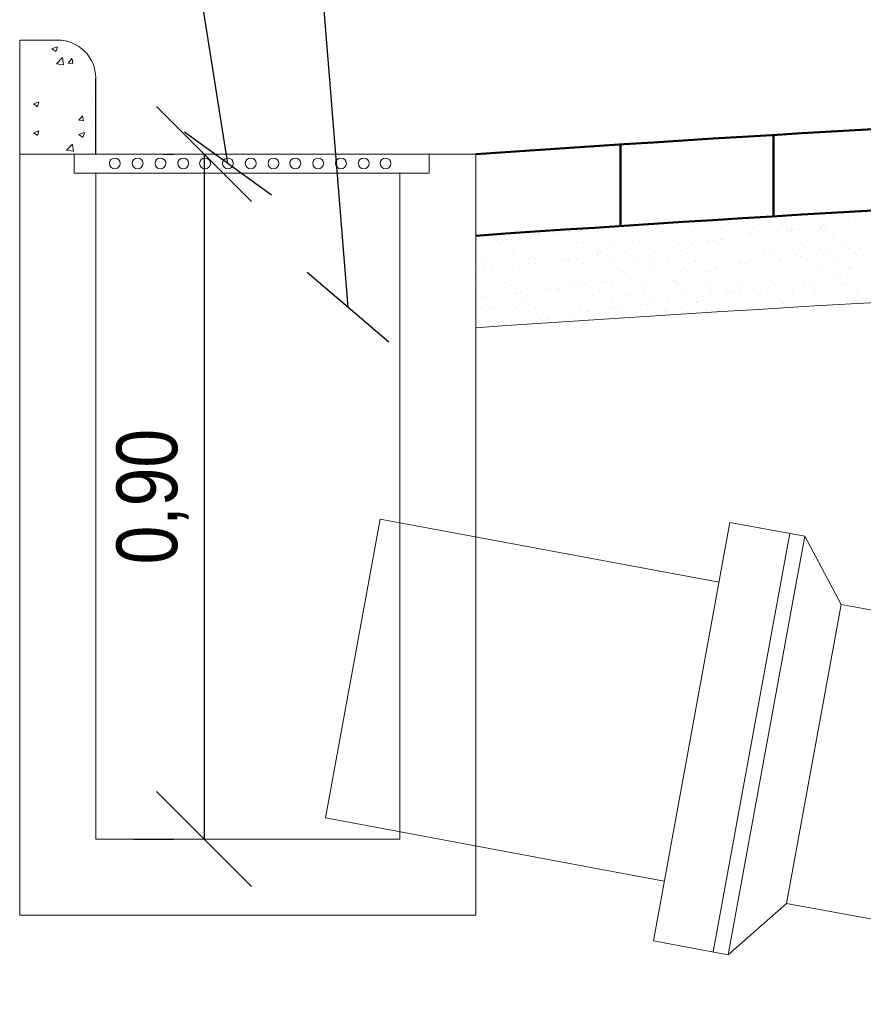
# Model space of a CAD drawing. Header units: metres. Extents: x 1291 to 1934, y 203 to 622.
# Tile 5 of 39: x 1361 to 1383, y 571 to 597. Entities that reach past the tile are written whole.
import ezdxf

# ---------------------------------------------------------------- set-up
doc = ezdxf.new("R2010")
doc.units = ezdxf.units.M
doc.linetypes.add('CENTER2', pattern=[28.575, 19.05, -3.175, 3.175, -3.175])
for name, color, linetype, lineweight in [('Corte', 30, 'CENTER2', 25), ('Hachura', 10, 'Continuous', 5), ('LOUÇAS', 8, 'Continuous', 15), ('Parede', 7, 'Continuous', 50)]:
    doc.layers.add(name, color=color, linetype=linetype, lineweight=lineweight)
doc.layers.add('COTA', color=1, linetype='Continuous')
doc.styles.add('ARIAL', font='swissc.ttf')
doc.styles.get("Standard").update_dxf_attribs({"font": 'txt.shx'})
doc.dimstyles.new('Copy of ARIAL', dxfattribs={"dimtxt": 1.7, "dimasz": 2, "dimexe": 0.18, "dimexo": 0.625, "dimgap": 0.8, "dimtad": 1, "dimlfac": 0.25, "dimzin": 1, "dimdsep": 46, "dimtxsty": 'Standard', "dimblk1": 'OBLIQUE', "dimblk2": 'OBLIQUE', "dimsah": 1, "dimcen": 2, "dimse1": 1, "dimse2": 1, "dimsd1": 1, "dimsd2": 1, "dimadec": 0, "dimazin": 0, "dimtfac": 1, "dimtmove": 0, "dimatfit": 3, "dimldrblk": 'OBLIQUE', "dimfxl": 1, "dimtolj": 1, "dimtzin": 1, "dimarcsym": 0})
doc.dimstyles.new('Japonês', dxfattribs={"dimtxt": 1.6, "dimasz": 2.5, "dimexe": 0.8, "dimexo": 7, "dimgap": 0.4, "dimtad": 1, "dimlfac": 0.5, "dimzin": 1, "dimtxsty": 'ARIAL', "dimblk": 'OBLIQUE', "dimcen": 3, "dimazin": 0, "dimtm": 1e-09, "dimtfac": 1, "dimtmove": 0, "dimatfit": 3, "dimfxl": 1, "dimtzin": 1, "dimlwd": -1, "dimlwe": -1, "dimarcsym": 0})

# ---------------------------------------------------------------- blocks, each defined once
blk = doc.blocks.new('_OBLIQUE')
at = {"color": 0, "linetype": 'ByBlock'}
blk.add_line((-0.5, -0.5), (0.5, 0.5), dxfattribs=at)
blk = doc.blocks.new('*D154')
at = {"layer": 'COTA', "color": 0, "transparency": 16777216}
for p, q in [((1364.499, 593.793), (1364.774, 593.793)), ((1365.574, 593.793), (1365.574, 575.763)), ((1363.726, 575.763), (1364.774, 575.763))]:
    blk.add_line(p, q, dxfattribs=at)
at = {"layer": 'Defpoints', "color": 0, "transparency": 16777216}
for p in [(1371.499, 593.793), (1365.574, 575.763), (1370.726, 575.763)]:
    blk.add_point(p, dxfattribs=at)
at = {"layer": 'COTA', "color": 0, "transparency": 16777216, "xscale": 2.5, "yscale": 2.5, "zscale": 2.5}
for p, rotation in [((1365.574, 593.793), 90), ((1365.574, 575.763), 270)]:
    blk.add_blockref('_OBLIQUE', p, dxfattribs=dict(at, rotation=rotation))
at = {"layer": 'COTA', "color": 0, "transparency": 16777216, "insert": (1364.215, 584.778), "char_height": 1.6, "attachment_point": 5, "rotation": 90, "style": 'ARIAL'}
blk.add_mtext('0,90', dxfattribs=at)

msp = doc.modelspace()

# ---------------------------------------------------------------- linework, layer by layer
at = {"layer": 'Corte', "color": 0}
msp.add_line((1362.7211, 593.79341), (1362.7211, 595.79341), dxfattribs=at)
at = {"layer": 'Hachura', "color": 0}
for p, q in [((1361.57005, 596.56357), (1361.71009, 596.61732)), ((1361.67412, 596.49037), (1361.71467, 596.61123)), ((1361.57005, 596.56357), (1361.66954, 596.49646)), ((1361.65267, 596.43946), (1361.65267, 596.43946)), ((1361.68724, 596.17386), (1361.84302, 596.33621)), ((1361.86973, 596.14048), (1361.84763, 596.33042)), ((1361.37542, 596.19549), (1361.37542, 596.19549)), ((1361.68724, 596.17386), (1361.86512, 596.14627)), ((1361.99779, 596.19126), (1362.09421, 596.30617)), ((1361.99779, 596.19127), (1362.11734, 596.18081)), ((1362.12191, 596.17468), (1362.09878, 596.30004)), ((1362.13289, 596.29522), (1362.13289, 596.29522)), ((1361.6313, 595.96735), (1361.6313, 595.96735)), ((1362.65523, 595.9145), (1362.65523, 595.9145)), ((1361.62835, 595.77368), (1361.62835, 595.77368)), ((1361.93807, 595.74452), (1361.93807, 595.74452)), ((1361.29212, 595.52098), (1361.29212, 595.52098)), ((1361.60675, 595.50639), (1361.60675, 595.50639)), ((1362.11053, 595.52821), (1362.11053, 595.52821)), ((1362.35977, 595.47587), (1362.35977, 595.47587)), ((1361.08342, 595.11327), (1361.22346, 595.16702)), ((1361.08342, 595.11327), (1361.18291, 595.04616)), ((1361.18749, 595.04007), (1361.22804, 595.16093)), ((1361.60403, 595.10789), (1361.60403, 595.10789)), ((1362.63091, 595.24871), (1362.63091, 595.24871)), ((1362.27529, 594.68688), (1362.37171, 594.80179)), ((1362.34371, 594.88386), (1362.34371, 594.88386)), ((1362.39941, 594.67029), (1362.37629, 594.79566)), ((1361.08061, 594.71757), (1361.08061, 594.71757)), ((1361.29212, 594.76372), (1361.29212, 594.76372)), ((1361.54017, 594.72791), (1361.54017, 594.72791)), ((1361.70798, 594.62809), (1361.70798, 594.62809)), ((1362.2753, 594.68688), (1362.39484, 594.67642)), ((1362.60659, 594.58292), (1362.60659, 594.58292)), ((1362.60781, 594.6828), (1362.60781, 594.6828)), ((1361.08342, 594.356), (1361.22346, 594.40976)), ((1361.08342, 594.356), (1361.18291, 594.2889)), ((1361.18749, 594.2828), (1361.22804, 594.40366)), ((1361.57971, 594.4421), (1361.57971, 594.4421)), ((1362.27723, 594.30803), (1362.41727, 594.36179)), ((1362.27724, 594.30803), (1362.37672, 594.24093)), ((1362.3813, 594.23483), (1362.42185, 594.35569)), ((1361.81757, 594.09504), (1361.81757, 594.09504)), ((1361.9524, 593.89458), (1362.10818, 594.05694)), ((1362.13488, 593.86121), (1362.11279, 594.05115)), ((1362.31825, 594.16095), (1362.31825, 594.16095)), ((1361.9524, 593.89459), (1362.13028, 593.867)), ((1362.58227, 593.91713), (1362.58227, 593.91713)), ((1381.2357, 592.1891), (1381.2357, 592.1891)), ((1382.10579, 592.19068), (1382.10579, 592.19068)), ((1382.70424, 592.19154), (1382.70424, 592.19154)), ((1378.47735, 592.00533), (1378.47735, 592.00533)), ((1378.52885, 591.95814), (1378.52885, 591.95814)), ((1379.61184, 591.98063), (1379.61184, 591.98063)), ((1379.91852, 592.06868), (1379.91852, 592.06868)), ((1380.67315, 592.09586), (1380.67315, 592.09586)), ((1380.72984, 591.97102), (1380.72984, 591.97102)), ((1380.78134, 591.92383), (1380.78134, 591.92383)), ((1381.4045, 592.10519), (1381.4045, 592.10519)), ((1381.62125, 592.16905), (1381.62125, 592.16905)), ((1381.86433, 591.94632), (1381.86433, 591.94632)), ((1382.11923, 592.10177), (1382.11923, 592.10177)), ((1382.17922, 591.94666), (1382.17922, 591.94666)), ((1382.55872, 591.99662), (1382.55872, 591.99662)), ((1382.70415, 592.01577), (1382.70415, 592.01577)), ((1382.87386, 592.12895), (1382.87386, 592.12895)), ((1374.42553, 591.71678), (1374.42553, 591.71678)), ((1374.7803, 591.69598), (1374.7803, 591.69598)), ((1374.92573, 591.71513), (1374.92573, 591.71513)), ((1374.94655, 591.74861), (1374.94655, 591.74861)), ((1375.15288, 591.74503), (1375.15288, 591.74503)), ((1375.18016, 591.74397), (1375.18016, 591.74397)), ((1375.38495, 591.79442), (1375.38495, 591.79442)), ((1375.43645, 591.74723), (1375.43645, 591.74723)), ((1375.53238, 591.79499), (1375.53238, 591.79499)), ((1375.67781, 591.81414), (1375.67781, 591.81414)), ((1375.69882, 591.82525), (1375.69882, 591.82525)), ((1375.81665, 591.75019), (1375.81665, 591.75019)), ((1375.90496, 591.84404), (1375.90496, 591.84404)), ((1375.91151, 591.75329), (1375.91151, 591.75329)), ((1376.51943, 591.76971), (1376.51943, 591.76971)), ((1376.56891, 591.82683), (1376.56891, 591.82683)), ((1376.62624, 591.74987), (1376.62624, 591.74987)), ((1376.68674, 591.75177), (1376.68674, 591.75177)), ((1377.38087, 591.77705), (1377.38087, 591.77705)), ((1377.43901, 591.82841), (1377.43901, 591.82841)), ((1377.55683, 591.75335), (1377.55683, 591.75335)), ((1377.63744, 591.76011), (1377.63744, 591.76011)), ((1377.68894, 591.71292), (1377.68894, 591.71292)), ((1378.11223, 591.78638), (1378.11223, 591.78638)), ((1378.3091, 591.82999), (1378.3091, 591.82999)), ((1378.42692, 591.75493), (1378.42692, 591.75493)), ((1378.77193, 591.7354), (1378.77193, 591.7354)), ((1378.82696, 591.78296), (1378.82696, 591.78296)), ((1379.17919, 591.83157), (1379.17919, 591.83157)), ((1379.29701, 591.75651), (1379.29701, 591.75651)), ((1379.58159, 591.81014), (1379.58159, 591.81014)), ((1379.88993, 591.7258), (1379.88993, 591.7258)), ((1379.94143, 591.67861), (1379.94143, 591.67861)), ((1380.04928, 591.83315), (1380.04928, 591.83315)), ((1380.1671, 591.75809), (1380.1671, 591.75809)), ((1380.30248, 591.69958), (1380.30248, 591.69958)), ((1380.31294, 591.81947), (1380.31294, 591.81947)), ((1380.44791, 591.71873), (1380.44791, 591.71873)), ((1380.67506, 591.74863), (1380.67506, 591.74863)), ((1380.91937, 591.83473), (1380.91937, 591.83473)), ((1381.02442, 591.7011), (1381.02442, 591.7011)), ((1381.02767, 591.81604), (1381.02767, 591.81604)), ((1381.03719, 591.75967), (1381.03719, 591.75967)), ((1381.05456, 591.79859), (1381.05456, 591.79859)), ((1381.19999, 591.81774), (1381.19999, 591.81774)), ((1381.42714, 591.84764), (1381.42714, 591.84764)), ((1381.7823, 591.84323), (1381.7823, 591.84323)), ((1381.78946, 591.83632), (1381.78946, 591.83632)), ((1381.80664, 591.89761), (1381.80664, 591.89761)), ((1381.90729, 591.76125), (1381.90729, 591.76125)), ((1381.95207, 591.91675), (1381.95207, 591.91675)), ((1382.14242, 591.69149), (1382.14242, 591.69149)), ((1382.51366, 591.85256), (1382.51366, 591.85256)), ((1382.65956, 591.8379), (1382.65956, 591.8379)), ((1382.77738, 591.76284), (1382.77738, 591.76284)), ((1372.76044, 591.47365), (1372.76044, 591.47365)), ((1372.89664, 591.44799), (1372.89664, 591.44799)), ((1373.27614, 591.49795), (1373.27614, 591.49795)), ((1373.33397, 591.43106), (1373.33397, 591.43106)), ((1373.42157, 591.5171), (1373.42157, 591.5171)), ((1373.42703, 591.5588), (1373.42703, 591.5588)), ((1373.63053, 591.47523), (1373.63053, 591.47523)), ((1373.64872, 591.547), (1373.64872, 591.547)), ((1374.02822, 591.59697), (1374.02822, 591.59697)), ((1374.0886, 591.45824), (1374.0886, 591.45824)), ((1374.17365, 591.61611), (1374.17365, 591.61611)), ((1374.4008, 591.64602), (1374.4008, 591.64602)), ((1374.50062, 591.47681), (1374.50062, 591.47681)), ((1374.54504, 591.54919), (1374.54504, 591.54919)), ((1374.59654, 591.502), (1374.59654, 591.502)), ((1374.81996, 591.46757), (1374.81996, 591.46757)), ((1375.37071, 591.47839), (1375.37071, 591.47839)), ((1375.53469, 591.46415), (1375.53469, 591.46415)), ((1375.67952, 591.52449), (1375.67952, 591.52449)), ((1376.2408, 591.47997), (1376.2408, 591.47997)), ((1376.28932, 591.49133), (1376.28932, 591.49133)), ((1376.79753, 591.51489), (1376.79753, 591.51489)), ((1376.84903, 591.4677), (1376.84903, 591.4677)), ((1377.02067, 591.50066), (1377.02067, 591.50066)), ((1377.1109, 591.48155), (1377.1109, 591.48155)), ((1377.7354, 591.49723), (1377.7354, 591.49723)), ((1377.93201, 591.49018), (1377.93201, 591.49018)), ((1377.98099, 591.48313), (1377.98099, 591.48313)), ((1378.19166, 591.42169), (1378.19166, 591.42169)), ((1378.41881, 591.45159), (1378.41881, 591.45159)), ((1378.49003, 591.52442), (1378.49003, 591.52442)), ((1378.79832, 591.50155), (1378.79832, 591.50155)), ((1378.85108, 591.48471), (1378.85108, 591.48471)), ((1378.94375, 591.5207), (1378.94375, 591.5207)), ((1379.05002, 591.48058), (1379.05002, 591.48058)), ((1379.10152, 591.43339), (1379.10152, 591.43339)), ((1379.17089, 591.5506), (1379.17089, 591.5506)), ((1379.22139, 591.53375), (1379.22139, 591.53375)), ((1379.5504, 591.60057), (1379.5504, 591.60057)), ((1379.69583, 591.61971), (1379.69583, 591.61971)), ((1379.72117, 591.48629), (1379.72117, 591.48629)), ((1379.92297, 591.64962), (1379.92297, 591.64962)), ((1379.93612, 591.53032), (1379.93612, 591.53032)), ((1380.1845, 591.45587), (1380.1845, 591.45587)), ((1380.59126, 591.48787), (1380.59126, 591.48787)), ((1380.69075, 591.55751), (1380.69075, 591.55751)), ((1381.30251, 591.44627), (1381.30251, 591.44627)), ((1381.4221, 591.56684), (1381.4221, 591.56684)), ((1381.46135, 591.48946), (1381.46135, 591.48946)), ((1382.13683, 591.56341), (1382.13683, 591.56341)), ((1382.19392, 591.6443), (1382.19392, 591.6443)), ((1382.33144, 591.49104), (1382.33144, 591.49104)), ((1382.437, 591.42157), (1382.437, 591.42157)), ((1382.89146, 591.5906), (1382.89146, 591.5906)), ((1372.99704, 591.17252), (1372.99704, 591.17252)), ((1373.70512, 591.30397), (1373.70512, 591.30397)), ((1373.7284, 591.18185), (1373.7284, 591.18185)), ((1373.75662, 591.25678), (1373.75662, 591.25678)), ((1374.44313, 591.17842), (1374.44313, 591.17842)), ((1374.83961, 591.27927), (1374.83961, 591.27927)), ((1375.19776, 591.20561), (1375.19776, 591.20561)), ((1375.92911, 591.21494), (1375.92911, 591.21494)), ((1375.95762, 591.26966), (1375.95762, 591.26966)), ((1376.00911, 591.22247), (1376.00911, 591.22247)), ((1376.16257, 591.15455), (1376.16257, 591.15455)), ((1376.54207, 591.20451), (1376.54207, 591.20451)), ((1376.64384, 591.21151), (1376.64384, 591.21151)), ((1376.6875, 591.22366), (1376.6875, 591.22366)), ((1376.91465, 591.25356), (1376.91465, 591.25356)), ((1377.0921, 591.24496), (1377.0921, 591.24496)), ((1377.29415, 591.30353), (1377.29415, 591.30353)), ((1377.39847, 591.2387), (1377.39847, 591.2387)), ((1377.43958, 591.32267), (1377.43958, 591.32267)), ((1377.66673, 591.35258), (1377.66673, 591.35258)), ((1378.04623, 591.40254), (1378.04623, 591.40254)), ((1378.12983, 591.24803), (1378.12983, 591.24803)), ((1378.21011, 591.23536), (1378.21011, 591.23536)), ((1378.26161, 591.18817), (1378.26161, 591.18817)), ((1378.84456, 591.2446), (1378.84456, 591.2446)), ((1379.34459, 591.21065), (1379.34459, 591.21065)), ((1379.59919, 591.27179), (1379.59919, 591.27179)), ((1380.33054, 591.28112), (1380.33054, 591.28112)), ((1380.4626, 591.20105), (1380.4626, 591.20105)), ((1380.5141, 591.15386), (1380.5141, 591.15386)), ((1381.04527, 591.27769), (1381.04527, 591.27769)), ((1381.35401, 591.39908), (1381.35401, 591.39908)), ((1381.59708, 591.17634), (1381.59708, 591.17634)), ((1381.68474, 591.15815), (1381.68474, 591.15815)), ((1381.7999, 591.30488), (1381.7999, 591.30488)), ((1382.06425, 591.20811), (1382.06425, 591.20811)), ((1382.20968, 591.22726), (1382.20968, 591.22726)), ((1382.43682, 591.25716), (1382.43682, 591.25716)), ((1382.53126, 591.31421), (1382.53126, 591.31421)), ((1382.71509, 591.16674), (1382.71509, 591.16674)), ((1382.81633, 591.30713), (1382.81633, 591.30713)), ((1372.86521, 591.05875), (1372.86521, 591.05875)), ((1372.91671, 591.01156), (1372.91671, 591.01156)), ((1373.3142, 591.12086), (1373.3142, 591.12086)), ((1373.35157, 590.8927), (1373.35157, 590.8927)), ((1373.43202, 591.0458), (1373.43202, 591.0458)), ((1373.9997, 591.03405), (1373.9997, 591.03405)), ((1374.1062, 590.91989), (1374.1062, 590.91989)), ((1374.18429, 591.12244), (1374.18429, 591.12244)), ((1374.28583, 590.90747), (1374.28583, 590.90747)), ((1374.30211, 591.04738), (1374.30211, 591.04738)), ((1374.43126, 590.92662), (1374.43126, 590.92662)), ((1374.65841, 590.95652), (1374.65841, 590.95652)), ((1374.83756, 590.92922), (1374.83756, 590.92922)), ((1375.03791, 591.00649), (1375.03791, 591.00649)), ((1375.05438, 591.12402), (1375.05438, 591.12402)), ((1375.1177, 591.02444), (1375.1177, 591.02444)), ((1375.1692, 590.97725), (1375.1692, 590.97725)), ((1375.1722, 591.04896), (1375.1722, 591.04896)), ((1375.18334, 591.02563), (1375.18334, 591.02563)), ((1375.41049, 591.05554), (1375.41049, 591.05554)), ((1375.55229, 590.92579), (1375.55229, 590.92579)), ((1375.78999, 591.1055), (1375.78999, 591.1055)), ((1375.92447, 591.1256), (1375.92447, 591.1256)), ((1375.93542, 591.12465), (1375.93542, 591.12465)), ((1376.0423, 591.05054), (1376.0423, 591.05054)), ((1376.25219, 590.99974), (1376.25219, 590.99974)), ((1376.30692, 590.95298), (1376.30692, 590.95298)), ((1376.79457, 591.12718), (1376.79457, 591.12718)), ((1376.91239, 591.05212), (1376.91239, 591.05212)), ((1377.03827, 590.96231), (1377.03827, 590.96231)), ((1377.37019, 590.99013), (1377.37019, 590.99013)), ((1377.42169, 590.94294), (1377.42169, 590.94294)), ((1377.66466, 591.12877), (1377.66466, 591.12877)), ((1377.753, 590.95888), (1377.753, 590.95888)), ((1377.78248, 591.0537), (1377.78248, 591.0537)), ((1378.50468, 590.96543), (1378.50468, 590.96543)), ((1378.50763, 590.98607), (1378.50763, 590.98607)), ((1378.53475, 591.13035), (1378.53475, 591.13035)), ((1378.65257, 591.05529), (1378.65257, 591.05529)), ((1379.23899, 590.9954), (1379.23899, 590.9954)), ((1379.40484, 591.13193), (1379.40484, 591.13193)), ((1379.52266, 591.05687), (1379.52266, 591.05687)), ((1379.62269, 590.95583), (1379.62269, 590.95583)), ((1379.67418, 590.90864), (1379.67418, 590.90864)), ((1379.808, 590.91107), (1379.808, 590.91107)), ((1379.95343, 590.93022), (1379.95343, 590.93022)), ((1379.95372, 590.99197), (1379.95372, 590.99197)), ((1380.18058, 590.96012), (1380.18058, 590.96012)), ((1380.27493, 591.13351), (1380.27493, 591.13351)), ((1380.39275, 591.05845), (1380.39275, 591.05845)), ((1380.56008, 591.01009), (1380.56008, 591.01009)), ((1380.70551, 591.02923), (1380.70551, 591.02923)), ((1380.70835, 591.01916), (1380.70835, 591.01916)), ((1380.75717, 590.93112), (1380.75717, 590.93112)), ((1380.93266, 591.05914), (1380.93266, 591.05914)), ((1381.14502, 591.13509), (1381.14502, 591.13509)), ((1381.26285, 591.06003), (1381.26285, 591.06003)), ((1381.31217, 591.1091), (1381.31217, 591.1091)), ((1381.4397, 591.02848), (1381.4397, 591.02848)), ((1381.4576, 591.12825), (1381.4576, 591.12825)), ((1381.87518, 590.92152), (1381.87518, 590.92152)), ((1382.01512, 591.13667), (1382.01512, 591.13667)), ((1382.13294, 591.06161), (1382.13294, 591.06161)), ((1382.15443, 591.02506), (1382.15443, 591.02506)), ((1382.76659, 591.11955), (1382.76659, 591.11955)), ((1382.88521, 591.13825), (1382.88521, 591.13825)), ((1382.90906, 591.05224), (1382.90906, 591.05224)), ((1372.78167, 590.70945), (1372.78167, 590.70945)), ((1372.9271, 590.72859), (1372.9271, 590.72859)), ((1372.98609, 590.774), (1372.98609, 590.774)), ((1373.01465, 590.63417), (1373.01465, 590.63417)), ((1373.15424, 590.7585), (1373.15424, 590.7585)), ((1373.15979, 590.78882), (1373.15979, 590.78882)), ((1373.53375, 590.80846), (1373.53375, 590.80846)), ((1373.67918, 590.82761), (1373.67918, 590.82761)), ((1373.746, 590.6435), (1373.746, 590.6435)), ((1373.85618, 590.77558), (1373.85618, 590.77558)), ((1373.90632, 590.85751), (1373.90632, 590.85751)), ((1374.27779, 590.77922), (1374.27779, 590.77922)), ((1374.32929, 590.73203), (1374.32929, 590.73203)), ((1374.46073, 590.64007), (1374.46073, 590.64007)), ((1374.72627, 590.77716), (1374.72627, 590.77716)), ((1375.21536, 590.66726), (1375.21536, 590.66726)), ((1375.41228, 590.75451), (1375.41228, 590.75451)), ((1375.59636, 590.77874), (1375.59636, 590.77874)), ((1375.94671, 590.67659), (1375.94671, 590.67659)), ((1376.46645, 590.78032), (1376.46645, 590.78032)), ((1376.53028, 590.74491), (1376.53028, 590.74491)), ((1376.58178, 590.69772), (1376.58178, 590.69772)), ((1376.66145, 590.67316), (1376.66145, 590.67316)), ((1377.33655, 590.7819), (1377.33655, 590.7819)), ((1377.41607, 590.70035), (1377.41607, 590.70035)), ((1377.66477, 590.72021), (1377.66477, 590.72021)), ((1377.69719, 590.63318), (1377.69719, 590.63318)), ((1377.92434, 590.66308), (1377.92434, 590.66308)), ((1378.14743, 590.70967), (1378.14743, 590.70967)), ((1378.20664, 590.78349), (1378.20664, 590.78349)), ((1378.30384, 590.71305), (1378.30384, 590.71305)), ((1378.44927, 590.73219), (1378.44927, 590.73219)), ((1378.67642, 590.7621), (1378.67642, 590.7621)), ((1378.78277, 590.7106), (1378.78277, 590.7106)), ((1378.83427, 590.66341), (1378.83427, 590.66341)), ((1378.86216, 590.70625), (1378.86216, 590.70625)), ((1379.05592, 590.81206), (1379.05592, 590.81206)), ((1379.07673, 590.78507), (1379.07673, 590.78507)), ((1379.20135, 590.83121), (1379.20135, 590.83121)), ((1379.4285, 590.86111), (1379.4285, 590.86111)), ((1379.61679, 590.73343), (1379.61679, 590.73343)), ((1379.91726, 590.6859), (1379.91726, 590.6859)), ((1379.94682, 590.78665), (1379.94682, 590.78665)), ((1380.34814, 590.74276), (1380.34814, 590.74276)), ((1380.81691, 590.78823), (1380.81691, 590.78823)), ((1381.03526, 590.6763), (1381.03526, 590.6763)), ((1381.06287, 590.73933), (1381.06287, 590.73933)), ((1381.08676, 590.62911), (1381.08676, 590.62911)), ((1381.687, 590.78981), (1381.687, 590.78981)), ((1381.8175, 590.76652), (1381.8175, 590.76652)), ((1381.92668, 590.87433), (1381.92668, 590.87433)), ((1382.16975, 590.65159), (1382.16975, 590.65159)), ((1382.54886, 590.77585), (1382.54886, 590.77585)), ((1382.5571, 590.79139), (1382.5571, 590.79139)), ((1373.43788, 590.534), (1373.43788, 590.534)), ((1373.48938, 590.48681), (1373.48938, 590.48681)), ((1373.53985, 590.42121), (1373.53985, 590.42121)), ((1374.1238, 590.38154), (1374.1238, 590.38154)), ((1374.40994, 590.4228), (1374.40994, 590.4228)), ((1374.57236, 590.50929), (1374.57236, 590.50929)), ((1374.85516, 590.39086), (1374.85516, 590.39086)), ((1375.28003, 590.42438), (1375.28003, 590.42438)), ((1375.56989, 590.38744), (1375.56989, 590.38744)), ((1375.69037, 590.49969), (1375.69037, 590.49969)), ((1375.74187, 590.4525), (1375.74187, 590.4525)), ((1376.0476, 590.41601), (1376.0476, 590.41601)), ((1376.15013, 590.42596), (1376.15013, 590.42596)), ((1376.19303, 590.43515), (1376.19303, 590.43515)), ((1376.32452, 590.41462), (1376.32452, 590.41462)), ((1376.42017, 590.46506), (1376.42017, 590.46506)), ((1376.79968, 590.51502), (1376.79968, 590.51502)), ((1376.82486, 590.47498), (1376.82486, 590.47498)), ((1376.94511, 590.53416), (1376.94511, 590.53416)), ((1377.02022, 590.42754), (1377.02022, 590.42754)), ((1377.05587, 590.42395), (1377.05587, 590.42395)), ((1377.17226, 590.56407), (1377.17226, 590.56407)), ((1377.55176, 590.61403), (1377.55176, 590.61403)), ((1377.7706, 590.42052), (1377.7706, 590.42052)), ((1377.89031, 590.42912), (1377.89031, 590.42912)), ((1377.94286, 590.46538), (1377.94286, 590.46538)), ((1377.99436, 590.41819), (1377.99436, 590.41819)), ((1378.52523, 590.44771), (1378.52523, 590.44771)), ((1378.7604, 590.4307), (1378.7604, 590.4307)), ((1379.07735, 590.44068), (1379.07735, 590.44068)), ((1379.25659, 590.45704), (1379.25659, 590.45704)), ((1379.63049, 590.43228), (1379.63049, 590.43228)), ((1379.97132, 590.45361), (1379.97132, 590.45361)), ((1380.19535, 590.43107), (1380.19535, 590.43107)), ((1380.24685, 590.38388), (1380.24685, 590.38388)), ((1380.50058, 590.43386), (1380.50058, 590.43386)), ((1380.72595, 590.4808), (1380.72595, 590.4808)), ((1381.19027, 590.36964), (1381.19027, 590.36964)), ((1381.32984, 590.40637), (1381.32984, 590.40637)), ((1381.37067, 590.43544), (1381.37067, 590.43544)), ((1381.4573, 590.49013), (1381.4573, 590.49013)), ((1381.56977, 590.4196), (1381.56977, 590.4196)), ((1381.7152, 590.43875), (1381.7152, 590.43875)), ((1381.94235, 590.46866), (1381.94235, 590.46866)), ((1382.17203, 590.4867), (1382.17203, 590.4867)), ((1382.24077, 590.43702), (1382.24077, 590.43702)), ((1382.32185, 590.51862), (1382.32185, 590.51862)), ((1382.44784, 590.39676), (1382.44784, 590.39676)), ((1382.46728, 590.53776), (1382.46728, 590.53776)), ((1382.69443, 590.56767), (1382.69443, 590.56767)), ((1372.78758, 590.34457), (1372.78758, 590.34457)), ((1373.36917, 590.35435), (1373.36917, 590.35435)), ((1373.65767, 590.34615), (1373.65767, 590.34615)), ((1373.73245, 590.26407), (1373.73245, 590.26407)), ((1373.79135, 590.11897), (1373.79135, 590.11897)), ((1373.93678, 590.13811), (1373.93678, 590.13811)), ((1374.16393, 590.16802), (1374.16393, 590.16802)), ((1374.52776, 590.34773), (1374.52776, 590.34773)), ((1374.54343, 590.21798), (1374.54343, 590.21798)), ((1374.68886, 590.23712), (1374.68886, 590.23712)), ((1374.85046, 590.25447), (1374.85046, 590.25447)), ((1374.90196, 590.20728), (1374.90196, 590.20728)), ((1374.91601, 590.26703), (1374.91601, 590.26703)), ((1375.23296, 590.1289), (1375.23296, 590.1289)), ((1375.29551, 590.31699), (1375.29551, 590.31699)), ((1375.39786, 590.34932), (1375.39786, 590.34932)), ((1375.44094, 590.33614), (1375.44094, 590.33614)), ((1375.66809, 590.36604), (1375.66809, 590.36604)), ((1375.96432, 590.13823), (1375.96432, 590.13823)), ((1375.98494, 590.22976), (1375.98494, 590.22976)), ((1376.26795, 590.3509), (1376.26795, 590.3509)), ((1376.67905, 590.1348), (1376.67905, 590.1348)), ((1377.10295, 590.22016), (1377.10295, 590.22016)), ((1377.13804, 590.35248), (1377.13804, 590.35248)), ((1377.15445, 590.17297), (1377.15445, 590.17297)), ((1377.43368, 590.16199), (1377.43368, 590.16199)), ((1378.00813, 590.35406), (1378.00813, 590.35406)), ((1378.16503, 590.17132), (1378.16503, 590.17132)), ((1378.23744, 590.19545), (1378.23744, 590.19545)), ((1378.87822, 590.35564), (1378.87822, 590.35564)), ((1378.87976, 590.16789), (1378.87976, 590.16789)), ((1379.31353, 590.12256), (1379.31353, 590.12256)), ((1379.35544, 590.18585), (1379.35544, 590.18585)), ((1379.40694, 590.13866), (1379.40694, 590.13866)), ((1379.45896, 590.14171), (1379.45896, 590.14171)), ((1379.63439, 590.19508), (1379.63439, 590.19508)), ((1379.68611, 590.17162), (1379.68611, 590.17162)), ((1379.74831, 590.35722), (1379.74831, 590.35722)), ((1380.06561, 590.22158), (1380.06561, 590.22158)), ((1380.21104, 590.24072), (1380.21104, 590.24072)), ((1380.36574, 590.20441), (1380.36574, 590.20441)), ((1380.43819, 590.27063), (1380.43819, 590.27063)), ((1380.48993, 590.16115), (1380.48993, 590.16115)), ((1380.61841, 590.3588), (1380.61841, 590.3588)), ((1380.81769, 590.32059), (1380.81769, 590.32059)), ((1380.96312, 590.33974), (1380.96312, 590.33974)), ((1381.08047, 590.20098), (1381.08047, 590.20098)), ((1381.4885, 590.36038), (1381.4885, 590.36038)), ((1381.60793, 590.15154), (1381.60793, 590.15154)), ((1381.8351, 590.22817), (1381.8351, 590.22817)), ((1382.35859, 590.36196), (1382.35859, 590.36196)), ((1382.49934, 590.34957), (1382.49934, 590.34957)), ((1382.56646, 590.2375), (1382.56646, 590.2375)), ((1382.74242, 590.12684), (1382.74242, 590.12684)), ((1372.89254, 590.01885), (1372.89254, 590.01885)), ((1373.03225, 590.09581), (1373.03225, 590.09581)), ((1373.03927, 590.01995), (1373.03927, 590.01995)), ((1373.1847, 590.0391), (1373.1847, 590.0391)), ((1373.21174, 590.07435), (1373.21174, 590.07435)), ((1373.41185, 590.069), (1373.41185, 590.069)), ((1373.7636, 590.10514), (1373.7636, 590.10514)), ((1374.01055, 590.00924), (1374.01055, 590.00924)), ((1374.06205, 589.96205), (1374.06205, 589.96205)), ((1374.08183, 590.07594), (1374.08183, 590.07594)), ((1374.47833, 590.10171), (1374.47833, 590.10171)), ((1374.87276, 589.85251), (1374.87276, 589.85251)), ((1374.95192, 590.07752), (1374.95192, 590.07752)), ((1375.14503, 589.98454), (1375.14503, 589.98454)), ((1375.58749, 589.84908), (1375.58749, 589.84908)), ((1375.82201, 590.0791), (1375.82201, 590.0791)), ((1376.26304, 589.97494), (1376.26304, 589.97494)), ((1376.31454, 589.92775), (1376.31454, 589.92775)), ((1376.34212, 589.87627), (1376.34212, 589.87627)), ((1376.69211, 590.08068), (1376.69211, 590.08068)), ((1377.07347, 589.8856), (1377.07347, 589.8856)), ((1377.39752, 589.95023), (1377.39752, 589.95023)), ((1377.42986, 589.87458), (1377.42986, 589.87458)), ((1377.5622, 590.08226), (1377.5622, 590.08226)), ((1377.7882, 589.88217), (1377.7882, 589.88217)), ((1377.80936, 589.92454), (1377.80936, 589.92454)), ((1377.95479, 589.94368), (1377.95479, 589.94368)), ((1378.18194, 589.97359), (1378.18194, 589.97359)), ((1378.43229, 590.08384), (1378.43229, 590.08384)), ((1378.51553, 589.94063), (1378.51553, 589.94063)), ((1378.54283, 589.90936), (1378.54283, 589.90936)), ((1378.56145, 590.02355), (1378.56145, 590.02355)), ((1378.56703, 589.89344), (1378.56703, 589.89344)), ((1378.70688, 590.0427), (1378.70688, 590.0427)), ((1378.93402, 590.0726), (1378.93402, 590.0726)), ((1379.27419, 589.91869), (1379.27419, 589.91869)), ((1379.30238, 590.08542), (1379.30238, 590.08542)), ((1379.65001, 589.91592), (1379.65001, 589.91592)), ((1379.98892, 589.91526), (1379.98892, 589.91526)), ((1380.17247, 590.087), (1380.17247, 590.087)), ((1380.74355, 589.94245), (1380.74355, 589.94245)), ((1380.76802, 589.90632), (1380.76802, 589.90632)), ((1380.81952, 589.85913), (1380.81952, 589.85913)), ((1381.04256, 590.08858), (1381.04256, 590.08858)), ((1381.4749, 589.95177), (1381.4749, 589.95177)), ((1381.65943, 590.10435), (1381.65943, 590.10435)), ((1381.90251, 589.88162), (1381.90251, 589.88162)), ((1381.91266, 590.09016), (1381.91266, 590.09016)), ((1382.18963, 589.94835), (1382.18963, 589.94835)), ((1382.78275, 590.09174), (1382.78275, 590.09174)), ((1372.89541, 589.71999), (1372.89541, 589.71999)), ((1373.01323, 589.64493), (1373.01323, 589.64493)), ((1373.17063, 589.76402), (1373.17063, 589.76402)), ((1373.22213, 589.71683), (1373.22213, 589.71683)), ((1373.38677, 589.81599), (1373.38677, 589.81599)), ((1373.7655, 589.72157), (1373.7655, 589.72157)), ((1373.88332, 589.64651), (1373.88332, 589.64651)), ((1374.1414, 589.84318), (1374.1414, 589.84318)), ((1374.30512, 589.73932), (1374.30512, 589.73932)), ((1374.63559, 589.72315), (1374.63559, 589.72315)), ((1374.75341, 589.64809), (1374.75341, 589.64809)), ((1375.25056, 589.59055), (1375.25056, 589.59055)), ((1375.42313, 589.72971), (1375.42313, 589.72971)), ((1375.47462, 589.68252), (1375.47462, 589.68252)), ((1375.50568, 589.72473), (1375.50568, 589.72473)), ((1375.55312, 589.6275), (1375.55312, 589.6275)), ((1375.62351, 589.64967), (1375.62351, 589.64967)), ((1375.69855, 589.64664), (1375.69855, 589.64664)), ((1375.9257, 589.67655), (1375.9257, 589.67655)), ((1375.98192, 589.59988), (1375.98192, 589.59988)), ((1376.3052, 589.72651), (1376.3052, 589.72651)), ((1376.37578, 589.72631), (1376.37578, 589.72631)), ((1376.45063, 589.74566), (1376.45063, 589.74566)), ((1376.4936, 589.65125), (1376.4936, 589.65125)), ((1376.55761, 589.70501), (1376.55761, 589.70501)), ((1376.67778, 589.77556), (1376.67778, 589.77556)), ((1376.69665, 589.59645), (1376.69665, 589.59645)), ((1377.05728, 589.82552), (1377.05728, 589.82552)), ((1377.20271, 589.84467), (1377.20271, 589.84467)), ((1377.24587, 589.72789), (1377.24587, 589.72789)), ((1377.36369, 589.65283), (1377.36369, 589.65283)), ((1377.45128, 589.62364), (1377.45128, 589.62364)), ((1377.67562, 589.69541), (1377.67562, 589.69541)), ((1377.72712, 589.64822), (1377.72712, 589.64822)), ((1378.11596, 589.72947), (1378.11596, 589.72947)), ((1378.18263, 589.63296), (1378.18263, 589.63296)), ((1378.23378, 589.65441), (1378.23378, 589.65441)), ((1378.8101, 589.6707), (1378.8101, 589.6707)), ((1378.98605, 589.73105), (1378.98605, 589.73105)), ((1379.10387, 589.65599), (1379.10387, 589.65599)), ((1379.85614, 589.73264), (1379.85614, 589.73264)), ((1373.04985, 589.55746), (1373.04985, 589.55746)), ((1373.29688, 589.33046), (1373.29688, 589.33046)), ((1373.43739, 589.37471), (1373.43739, 589.37471)), ((1373.44231, 589.3496), (1373.44231, 589.3496)), ((1373.46521, 589.4941), (1373.46521, 589.4941)), ((1373.66945, 589.37951), (1373.66945, 589.37951)), ((1373.7812, 589.56679), (1373.7812, 589.56679)), ((1374.04896, 589.42947), (1374.04896, 589.42947)), ((1374.19439, 589.44862), (1374.19439, 589.44862)), ((1374.30748, 589.37629), (1374.30748, 589.37629)), ((1374.42154, 589.47852), (1374.42154, 589.47852)), ((1374.49593, 589.56336), (1374.49593, 589.56336)), ((1374.58321, 589.48449), (1374.58321, 589.48449)), ((1374.63471, 589.4373), (1374.63471, 589.4373)), ((1374.80104, 589.52848), (1374.80104, 589.52848)), ((1374.94647, 589.54763), (1374.94647, 589.54763)), ((1375.17362, 589.57754), (1375.17362, 589.57754)), ((1375.7177, 589.45979), (1375.7177, 589.45979)), ((1372.91737, 589.2805), (1372.91737, 589.2805)), ((1373.40437, 589.27764), (1373.40437, 589.27764)), ((1368.76415, 576.31958), (1370.20437, 584.18888)), ((1370.20437, 584.18888), (1379.12228, 582.52514)), ((1377.39401, 573.08199), (1379.41032, 584.099)), ((1379.41032, 584.099), (1381.37765, 583.73895)), ((1380.69614, 582.2371), (1380.98418, 583.81096)), ((1381.0896, 582.16509), (1381.37765, 583.73895)), ((1381.37765, 583.73895), (1382.33493, 581.93717)), ((1378.96786, 572.79395), (1380.69614, 582.2371)), ((1379.36133, 572.72194), (1381.0896, 582.16509)), ((1380.89471, 574.06788), (1382.33493, 581.93717)), ((1380.89471, 574.06788), (1382.33493, 581.93717)), ((1380.89471, 574.06788), (1382.33493, 581.93717)), ((1380.89471, 574.06788), (1382.33493, 581.93717)), ((1382.33493, 581.93717), (1396.82818, 579.28464)), ((1368.76415, 576.31958), (1377.68205, 574.65585)), ((1379.36133, 572.72194), (1380.89471, 574.06788)), ((1380.89471, 574.06788), (1395.38796, 571.41535)), ((1377.39401, 573.08199), (1379.36133, 572.72194))]:
    msp.add_line(p, q, dxfattribs=at)
for centre in [(1363.22396, 593.5482), (1363.82396, 593.5482), (1364.42396, 593.5482), (1365.02396, 593.5482), (1365.59847, 593.5482), (1366.19847, 593.5482), (1366.79847, 593.5482), (1367.39847, 593.5482), (1367.97297, 593.5482), (1368.57297, 593.5482), (1369.17297, 593.5482), (1369.77297, 593.5482), (1370.34747, 593.5482)]:
    msp.add_circle(centre, 0.14266, dxfattribs=at)
msp.add_arc((1432.69029, -273.45115), 864.75558, 90.53536372, 93.9765475, dxfattribs=at)
at = {"layer": 'LOUÇAS', "color": 0}
for p, q in [((1361.7211, 596.79341), (1360.7211, 596.79341)), ((1360.7211, 573.76253), (1360.7211, 596.79341)), ((1362.7211, 593.79341), (1362.7211, 595.79341)), ((1362.7211, 593.79341), (1360.7211, 593.79341)), ((1362.15508, 593.29363), (1362.15508, 593.79341)), ((1371.49896, 593.79341), (1371.49896, 593.29363)), ((1372.7211, 593.79341), (1372.7211, 573.76253)), ((1362.7211, 593.29363), (1362.15508, 593.29363)), ((1362.7211, 593.29363), (1362.7211, 575.76253)), ((1370.7211, 593.29363), (1370.7211, 575.76253)), ((1362.7211, 575.76253), (1370.72581, 575.76253)), ((1360.7211, 573.76253), (1372.7211, 573.76253))]:
    msp.add_line(p, q, dxfattribs=at)
for points in [[(1362.7211, 593.79341), (1372.7211, 593.79341), (1372.7211, 593.29363)], [(1371.49896, 593.29363), (1362.7211, 593.29363)]]:
    msp.add_lwpolyline(points, dxfattribs=at)
msp.add_arc((1361.7211, 595.79341), 1, 0, 90, dxfattribs=at)
at = {"layer": 'Parede', "color": 0}
for p, q in [((1380.55672, 592.15473), (1380.55672, 594.30237)), ((1376.53213, 591.90224), (1376.53213, 594.04988))]:
    msp.add_line(p, q, dxfattribs=at)
for centre, radius, start, end in [((1435.38551, -318.38597), 914.32929, 90.79488738, 93.92990017), ((1432.69029, -271.02792), 864.75558, 90.66186618, 93.9765475)]:
    msp.add_arc(centre, radius, start, end, dxfattribs=at)

# ---------------------------------------------------------------- dimensions: what is measured, and where the dimension line sits
at = {"layer": 'COTA', "color": 0}
dim = msp.add_linear_dim(base=(1365.57362, 575.76253), p1=(1371.49896, 593.79341), p2=(1370.72581, 575.76253), angle=90, dimstyle='Japonês', override={"dimlfac": 0.05}, dxfattribs=at)
dim.commit()
dim.dimension.update_dxf_attribs({"geometry": '*D154', "text_midpoint": (1365.57362, 584.77797), "dimtype": 160})

# ---------------------------------------------------------------- leaders
at = {"layer": 'COTA', "color": 0, "annotation_type": 0, "has_hookline": 1, "hookline_direction": 0}
for points, text_width, horizontal_direction in [([(1366.19847, 593.5482), (1361.91821, 620.42894), (1363.91821, 620.42943)], 15.07091, (1, 0.000246, 0)), ([(1369.35949, 589.76543), (1367.36513, 614.70226), (1369.36508, 614.71692)], 16.31455, (0.999973, 0.00733, 0))]:
    msp.add_leader(points, dimstyle='Copy of ARIAL', override={"dimexe": 0.5, "dimexo": 7, "dimgap": 0.8, "dimtad": 0, "dimlfac": 0.02, "dimse1": 0, "dimse2": 0, "dimsd1": 0, "dimsd2": 0}, dxfattribs=dict(at, text_width=text_width, horizontal_direction=horizontal_direction))

doc.saveas('drawing.dxf')
